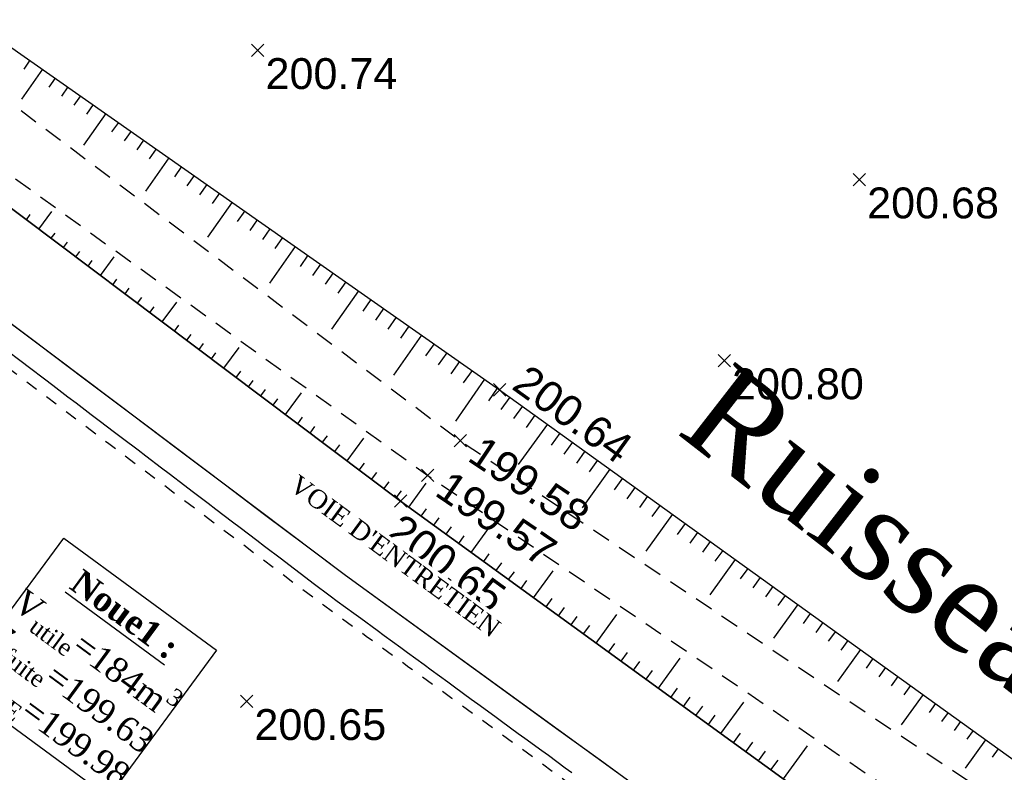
# Model space of a CAD drawing. Extents: x 1616800 to 1632437, y 2248456 to 2251974.
# Tile 82 of 256: x 1617615 to 1617647, y 2251731 to 2251756. Entities that reach past the tile are written whole.
import ezdxf
from ezdxf.enums import TextEntityAlignment as Align

# ---------------------------------------------------------------- set-up
doc = ezdxf.new("R2010")
doc.units = 0
doc.header["$LTSCALE"] = 2
doc.header["$PDMODE"] = 3
doc.header["$PDSIZE"] = 0.2
for name, pattern in [('CONTINU', [0]), ('FOSSE', [0.5, 0.3, -0.2]), ('Grille', [0.4, 0.2, -0.2])]:
    doc.linetypes.add(name, pattern=pattern)
doc.layers.get('0').update_dxf_attribs({"linetype": 'CONTINUOUS'})
for name, color, linetype in [('0000-VALORIS-NOUE DERIV BASSIN', 7, 'CONTINUOUS'), ('0000-VALORIS-NOUE DERIV BASSIN EAU MAX RETENTION', 140, 'CONTINUOUS'), ('0000-VALORIS-NOUE DERIV BASSIN TEXTE ET COTES', 1, 'CONTINUOUS'), ('X-PTS TOPO-TEXTE TOPOALT', 8, 'CONTINUOUS'), ('X-PTS TOPO-TOPOPOINT', 8, 'CONTINUOUS'), ('Y-FDP TOPO-TOP_AXE_FOSSE', 8, 'CONTINUOUS'), ('Y-FDP TOPO-TOP_BARBULE', 8, 'CONTINUOUS'), ('Y-FDP TOPO-TOP_TALUS', 8, 'CONTINUOUS')]:
    doc.layers.add(name, color=color, linetype=linetype)
doc.styles.get("Standard").update_dxf_attribs({"font": 'arial.ttf'})
doc.styles.add('TIME', font='times.ttf')

# ---------------------------------------------------------------- blocks, each defined once
blk = doc.blocks.new('TCPOINT')
at = {"color": 0}
blk.add_point((0, 0), dxfattribs=at)
at = {"layer": 'X-PTS TOPO-TEXTE TOPOALT'}
blk.add_attdef('ALT', text='', height=0.75, dxfattribs=at).set_placement((0.25, -0.25), align=Align.TOP_LEFT)
blk = doc.blocks.new('TCPOINT_C')
at = {"color": 0}
blk.add_point((0, 0), dxfattribs=at)
at = {"layer": 'X-PTS TOPO-TEXTE TOPOALT'}
blk.add_attdef('ALT', text='', height=0.75, dxfattribs=at).set_placement((0.5, 0.09), align=Align.MIDDLE_LEFT)
blk = doc.blocks.new('TCPOINT_2')
at = {"color": 0}
blk.add_point((0, 0), dxfattribs=at)
at = {"layer": 'X-PTS TOPO-TEXTE TOPOALT'}
blk.add_attdef('ALT', (0.25, 0.25), '', height=0.75, dxfattribs=at)

msp = doc.modelspace()

# ---------------------------------------------------------------- linework, layer by layer
at = {"layer": 'Y-FDP TOPO-TOP_BARBULE'}
for p, q in [((1617615.6825, 2251754.3207), (1617615.4791, 2251754.0309)), ((1617616.0918, 2251754.0334), (1617615.4061, 2251753.0566)), ((1617616.501, 2251753.7462), (1617616.2931, 2251753.4499)), ((1617616.9103, 2251753.4589), (1617616.7, 2251753.1594)), ((1617617.3195, 2251753.1716), (1617617.107, 2251752.8689)), ((1617617.7288, 2251752.8844), (1617617.514, 2251752.5784)), ((1617618.138, 2251752.5971), (1617617.4146, 2251751.5666)), ((1617618.5472, 2251752.3099), (1617618.328, 2251751.9975)), ((1617618.9565, 2251752.0226), (1617618.735, 2251751.707)), ((1617619.3657, 2251751.7353), (1617619.1419, 2251751.4165)), ((1617619.775, 2251751.4481), (1617619.5489, 2251751.126)), ((1617620.1842, 2251751.1608), (1617619.4232, 2251750.0766)), ((1617620.5935, 2251750.8736), (1617620.3629, 2251750.5451)), ((1617621.0027, 2251750.5863), (1617620.7699, 2251750.2546)), ((1617621.412, 2251750.299), (1617621.1769, 2251749.9641)), ((1617621.8212, 2251750.0118), (1617621.5838, 2251749.6736)), ((1617622.2304, 2251749.7245), (1617621.4317, 2251748.5865)), ((1617615.9672, 2251748.8511), (1617616.3912, 2251749.4145)), ((1617622.6397, 2251749.4373), (1617622.3978, 2251749.0926)), ((1617615.5677, 2251749.1518), (1617615.6934, 2251749.3188)), ((1617623.0489, 2251749.15), (1617622.8048, 2251748.8022)), ((1617623.4582, 2251748.8627), (1617623.2118, 2251748.5117)), ((1617616.3667, 2251748.5505), (1617616.4955, 2251748.7215)), ((1617616.7663, 2251748.2499), (1617616.8965, 2251748.4229)), ((1617623.8674, 2251748.5755), (1617623.6188, 2251748.2212)), ((1617617.1658, 2251747.9492), (1617617.2975, 2251748.1243)), ((1617624.2767, 2251748.2882), (1617623.4402, 2251747.0965)), ((1617617.5653, 2251747.6486), (1617617.6986, 2251747.8257)), ((1617617.9648, 2251747.3479), (1617618.4141, 2251747.945)), ((1617624.6859, 2251748.001), (1617624.4327, 2251747.6402)), ((1617625.0952, 2251747.7137), (1617624.8397, 2251747.3497)), ((1617618.3643, 2251747.0473), (1617618.5006, 2251747.2284)), ((1617625.5044, 2251747.4264), (1617625.2467, 2251747.0593)), ((1617625.9137, 2251747.1392), (1617625.6537, 2251746.7688)), ((1617618.7638, 2251746.7466), (1617618.9017, 2251746.9298)), ((1617626.3229, 2251746.8519), (1617625.4487, 2251745.6065)), ((1617619.1634, 2251746.446), (1617619.3027, 2251746.6312)), ((1617626.7321, 2251746.5647), (1617626.4676, 2251746.1878)), ((1617619.5629, 2251746.1453), (1617619.7037, 2251746.3325)), ((1617619.9624, 2251745.8447), (1617620.437, 2251746.4754)), ((1617627.1414, 2251746.2774), (1617626.8746, 2251745.8973)), ((1617627.5506, 2251745.9901), (1617627.2816, 2251745.6068)), ((1617620.3619, 2251745.544), (1617620.5058, 2251745.7353)), ((1617627.9599, 2251745.7029), (1617627.6886, 2251745.3164)), ((1617620.7614, 2251745.2434), (1617620.9069, 2251745.4367)), ((1617628.3691, 2251745.4156), (1617627.4572, 2251744.1165)), ((1617621.1609, 2251744.9428), (1617621.3079, 2251745.138)), ((1617621.96, 2251744.3415), (1617622.46, 2251745.0059)), ((1617628.7784, 2251745.1283), (1617628.5025, 2251744.7354)), ((1617621.5604, 2251744.6421), (1617621.7089, 2251744.8394)), ((1617629.1876, 2251744.8411), (1617628.9095, 2251744.4449)), ((1617629.5969, 2251744.5538), (1617629.3165, 2251744.1544)), ((1617630.0061, 2251744.2666), (1617629.7235, 2251743.8639)), ((1617622.3595, 2251744.0408), (1617622.511, 2251744.2422)), ((1617622.759, 2251743.7402), (1617622.912, 2251743.9435)), ((1617630.4154, 2251743.9793), (1617629.4658, 2251742.6265)), ((1617623.1585, 2251743.4395), (1617623.3131, 2251743.6449)), ((1617630.8246, 2251743.692), (1617630.5375, 2251743.283)), ((1617623.558, 2251743.1389), (1617623.7141, 2251743.3463)), ((1617623.9575, 2251742.8382), (1617624.4829, 2251743.5364)), ((1617631.231, 2251743.4008), (1617630.941, 2251742.9982)), ((1617631.6367, 2251743.1085), (1617631.3491, 2251742.7092)), ((1617624.357, 2251742.5376), (1617624.5162, 2251742.7491)), ((1617632.0424, 2251742.8163), (1617631.7571, 2251742.4203)), ((1617624.7566, 2251742.2369), (1617624.9172, 2251742.4504)), ((1617632.4481, 2251742.5241), (1617631.5052, 2251741.215)), ((1617625.1561, 2251741.9363), (1617625.3183, 2251742.1518)), ((1617625.9551, 2251741.335), (1617626.5058, 2251742.0668)), ((1617632.8538, 2251742.2318), (1617632.5733, 2251741.8424)), ((1617625.5556, 2251741.6357), (1617625.7193, 2251741.8532)), ((1617633.2595, 2251741.9396), (1617632.9814, 2251741.5535)), ((1617633.6652, 2251741.6474), (1617633.3895, 2251741.2645)), ((1617634.0709, 2251741.3551), (1617633.7976, 2251740.9756)), ((1617634.4767, 2251741.0629), (1617633.5733, 2251739.8087)), ((1617634.8824, 2251740.7707), (1617634.6137, 2251740.3977)), ((1617635.2881, 2251740.4784), (1617635.0218, 2251740.1088)), ((1617635.6938, 2251740.1862), (1617635.4299, 2251739.8198)), ((1617636.0995, 2251739.894), (1617635.838, 2251739.5309)), ((1617636.5052, 2251739.6018), (1617635.6414, 2251738.4025)), ((1617636.9109, 2251739.3095), (1617636.6541, 2251738.953)), ((1617637.3166, 2251739.0173), (1617637.0622, 2251738.6641)), ((1617637.7223, 2251738.7251), (1617637.4703, 2251738.3752)), ((1617638.1281, 2251738.4328), (1617637.8784, 2251738.0862)), ((1617638.5338, 2251738.1406), (1617637.7095, 2251736.9962)), ((1617632.0022, 2251736.8988), (1617632.6362, 2251737.7721)), ((1617638.9395, 2251737.8484), (1617638.6946, 2251737.5083)), ((1617639.3452, 2251737.5561), (1617639.1026, 2251737.2194)), ((1617631.5975, 2251737.1926), (1617631.7856, 2251737.4516)), ((1617639.7509, 2251737.2639), (1617639.5107, 2251736.9305)), ((1617640.1566, 2251736.9717), (1617639.9188, 2251736.6415)), ((1617632.4068, 2251736.6051), (1617632.5991, 2251736.87)), ((1617640.5623, 2251736.6794), (1617639.7776, 2251735.5899)), ((1617632.8114, 2251736.3113), (1617633.0059, 2251736.5793)), ((1617633.216, 2251736.0176), (1617633.4127, 2251736.2885)), ((1617634.0252, 2251735.4301), (1617634.6955, 2251736.3533)), ((1617640.968, 2251736.3872), (1617640.735, 2251736.0637)), ((1617633.6206, 2251735.7238), (1617633.8195, 2251735.9978)), ((1617641.3737, 2251736.095), (1617641.1431, 2251735.7747)), ((1617641.7795, 2251735.8028), (1617641.5511, 2251735.4858)), ((1617634.4298, 2251735.1363), (1617634.6331, 2251735.4163)), ((1617642.1852, 2251735.5105), (1617641.9592, 2251735.1968)), ((1617634.8344, 2251734.8426), (1617635.0399, 2251735.1255)), ((1617642.5909, 2251735.2183), (1617641.8456, 2251734.1837)), ((1617635.2391, 2251734.5488), (1617635.4467, 2251734.8348)), ((1617636.0483, 2251733.9613), (1617636.7549, 2251734.9346)), ((1617642.9966, 2251734.9261), (1617642.7754, 2251734.619)), ((1617635.6437, 2251734.2551), (1617635.8535, 2251734.544)), ((1617643.4023, 2251734.6338), (1617643.1835, 2251734.33)), ((1617643.808, 2251734.3416), (1617643.5916, 2251734.0411)), ((1617644.2137, 2251734.0494), (1617643.9996, 2251733.7522)), ((1617636.4529, 2251733.6676), (1617636.667, 2251733.9625)), ((1617644.6194, 2251733.7571), (1617643.9137, 2251732.7774)), ((1617636.8575, 2251733.3738), (1617637.0738, 2251733.6718)), ((1617638.0713, 2251732.4926), (1617638.8142, 2251733.5158)), ((1617645.0251, 2251733.4649), (1617644.8158, 2251733.1743)), ((1617637.2621, 2251733.0801), (1617637.4806, 2251733.381)), ((1617637.6667, 2251732.7863), (1617637.8874, 2251733.0903)), ((1617645.4308, 2251733.1727), (1617645.2239, 2251732.8853)), ((1617645.8366, 2251732.8804), (1617645.632, 2251732.5964)), ((1617638.476, 2251732.1988), (1617638.701, 2251732.5088)), ((1617646.2423, 2251732.5882), (1617646.0401, 2251732.3075)), ((1617638.8806, 2251731.9051), (1617639.1078, 2251732.218)), ((1617646.648, 2251732.296), (1617645.9818, 2251731.3712)), ((1617639.2852, 2251731.6113), (1617639.5146, 2251731.9273)), ((1617640.0944, 2251731.0238), (1617640.8735, 2251732.097)), ((1617647.0537, 2251732.0037), (1617646.8562, 2251731.7296)), ((1617639.6898, 2251731.3176), (1617639.9214, 2251731.6365))]:
    msp.add_line(p, q, dxfattribs=at)

# ---------------------------------------------------------------- block references
at = {"layer": 'X-PTS TOPO-TOPOPOINT'}
ref = msp.add_blockref('TCPOINT', (1617623.0646, 2251754.641, 200.74), dxfattribs=at)
ref.add_attrib('ALT', '200.74', dxfattribs={"layer": 'X-PTS TOPO-TEXTE TOPOALT', "height": 1, "rotation": 360}).set_placement((1617623.3146, 2251754.391, 200.74), align=Align.TOP_LEFT)
ref = msp.add_blockref('TCPOINT', (1617642.5596, 2251750.448, 200.68), dxfattribs=at)
ref.add_attrib('ALT', '200.68', dxfattribs={"layer": 'X-PTS TOPO-TEXTE TOPOALT', "height": 1, "rotation": 0}).set_placement((1617642.8096, 2251750.198, 200.68), align=Align.TOP_LEFT)
ref = msp.add_blockref('TCPOINT', (1617638.1806, 2251744.583, 200.8), dxfattribs=at)
ref.add_attrib('ALT', '200.80', dxfattribs={"layer": 'X-PTS TOPO-TEXTE TOPOALT', "height": 1, "rotation": 0}).set_placement((1617638.4306, 2251744.333, 200.8), align=Align.TOP_LEFT)
ref = msp.add_blockref('TCPOINT_2', (1617630.9016, 2251743.638, 200.64), dxfattribs=dict(at, rotation=324.2350233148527))
ref.add_attrib('ALT', '200.64', (1617631.2506, 2251743.6947, 200.64), dxfattribs={"layer": 'X-PTS TOPO-TEXTE TOPOALT', "height": 1, "rotation": 324.23502})

# ---------------------------------------------------------------- texts
at = {"layer": '0000-VALORIS-NOUE DERIV BASSIN TEXTE ET COTES', "color": 7, "insert": (1617638.4252, 2251744.6261), "char_height": 3, "width": 41.963537, "attachment_point": 1, "rotation": 322.16883, "style": 'TIME'}
msp.add_mtext('Ruisseau Mayral', dxfattribs=at)
at = {"layer": '0000-VALORIS-NOUE DERIV BASSIN TEXTE ET COTES', "insert": (1617627.5127, 2251738.2427, 0.0007), "char_height": 0.6, "attachment_point": 5, "rotation": 323.62239, "style": 'TIME', "bg_fill": 3, "box_fill_scale": 1.2, "bg_fill_color": 256, "bg_fill_transparency": 0}
msp.add_mtext_dynamic_manual_height_columns("\\A1;VOIE D'ENTRETIEN", width=8.031226, gutter_width=10, heights=[0], dxfattribs=at)

# ---------------------------------------------------------------- next in the draw order: linework, layer by layer
at = {"layer": 'Y-FDP TOPO-TOP_BARBULE'}
for p, q in [((1617626.3546, 2251741.0344), (1617626.5214, 2251741.2559)), ((1617626.7541, 2251740.7337), (1617626.9224, 2251740.9573)), ((1617627.1537, 2251740.4331), (1617627.3234, 2251740.6587)), ((1617627.956, 2251739.8363), (1617628.5175, 2251740.6097)), ((1617627.5532, 2251740.1324), (1617627.7245, 2251740.3601)), ((1617628.3606, 2251739.5426), (1617628.5313, 2251739.7776)), ((1617628.7653, 2251739.2488), (1617628.938, 2251739.4868)), ((1617629.1699, 2251738.9551), (1617629.3448, 2251739.1961)), ((1617629.9791, 2251738.3676), (1617630.5768, 2251739.1909)), ((1617629.5745, 2251738.6613), (1617629.7516, 2251738.9053)), ((1617630.3837, 2251738.0738), (1617630.5652, 2251738.3238)), ((1617630.7883, 2251737.7801), (1617630.972, 2251738.0331)), ((1617631.1929, 2251737.4863), (1617631.3788, 2251737.7423))]:
    msp.add_line(p, q, dxfattribs=at)

# ---------------------------------------------------------------- next in the draw order: block references
at = {"layer": 'X-PTS TOPO-TOPOPOINT'}
ref = msp.add_blockref('TCPOINT_C', (1617629.6276, 2251741.988, 199.58), dxfattribs=dict(at, rotation=326.1722927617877))
ref.add_attrib('ALT', '199.58', dxfattribs={"layer": 'X-PTS TOPO-TEXTE TOPOALT', "height": 1, "rotation": 326.17229}).set_placement((1617630.0931, 2251741.7844, 199.58), align=Align.MIDDLE_LEFT)
ref = msp.add_blockref('TCPOINT_C', (1617628.5696, 2251740.863, 199.57), dxfattribs=dict(at, rotation=325.7888483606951))
ref.add_attrib('ALT', '199.57', dxfattribs={"layer": 'X-PTS TOPO-TEXTE TOPOALT', "height": 1, "rotation": 325.78885}).set_placement((1617629.0337, 2251740.6563, 199.57), align=Align.MIDDLE_LEFT)
ref = msp.add_blockref('TCPOINT', (1617627.6906, 2251740.029, 200.65), dxfattribs=dict(at, rotation=324.020288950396))
ref.add_attrib('ALT', '200.65', dxfattribs={"layer": 'X-PTS TOPO-TEXTE TOPOALT', "height": 1, "rotation": 324.02029}).set_placement((1617627.746, 2251739.6798, 200.65), align=Align.TOP_LEFT)

# ---------------------------------------------------------------- next in the draw order: texts
at = {"layer": '0000-VALORIS-NOUE DERIV BASSIN EAU MAX RETENTION', "insert": (1617617.4154, 2251734.5226), "char_height": 0.8, "attachment_point": 5, "rotation": 323.66925, "style": 'TIME', "bg_fill": 19, "box_fill_scale": 1.52, "bg_fill_color": 256, "bg_fill_transparency": 0}
msp.add_mtext_dynamic_manual_height_columns('\\A1;{\\fTimes New Roman|b1|i0|c0|p18;\\LNoue1 :\\P}V{\\H0.7x;\\S^ utile;}=184m{\\H0.7x;\\S3^ ;}\\PZ{\\H0.7x;\\S^ fuite;}=199.63\\PZ{\\H0.7x;\\S^ PHE;}=199.98', width=5.307042, gutter_width=10, heights=[0], dxfattribs=at)

# ---------------------------------------------------------------- next in the draw order: linework, layer by layer
at = {"layer": '0000-VALORIS-NOUE DERIV BASSIN', "linetype": 'Grille', "flags": 128}
msp.add_lwpolyline([(1617678.0586, 2251695.9489), (1617677.6027, 2251696.2899), (1617676.6174, 2251697.0084), (1617675.3495, 2251697.933), (1617673.994, 2251698.9215), (1617673.0879, 2251699.5823), (1617672.1818, 2251700.2431), (1617671.0085, 2251701.0988), (1617669.8351, 2251701.9544), (1617668.6618, 2251702.8101), (1617667.1046, 2251703.9461), (1617665.5478, 2251705.0826), (1617663.9915, 2251706.2196), (1617662.543, 2251707.4508), (1617661.0947, 2251708.6821), (1617659.6465, 2251709.9136), (1617658.1985, 2251711.1453), (1617656.7507, 2251712.3772), (1617655.4744, 2251713.4632), (1617654.1982, 2251714.5492), (1617652.922, 2251715.6352), (1617651.4196, 2251716.9136), (1617649.9173, 2251718.192), (1617648.4149, 2251719.4704), (1617646.9126, 2251720.7488), (1617645.6459, 2251721.8033), (1617645.6161, 2251721.8249), (1617645.4543, 2251721.9424), (1617643.852, 2251723.1056), (1617642.2498, 2251724.2689), (1617640.6475, 2251725.4321), (1617639.0452, 2251726.5954), (1617637.443, 2251727.7586), (1617636.1119, 2251728.725), (1617634.7808, 2251729.6914), (1617633.4497, 2251730.6577), (1617632.1186, 2251731.6241), (1617630.7337, 2251732.6296), (1617629.3488, 2251733.635), (1617627.9639, 2251734.6405), (1617626.579, 2251735.646), (1617625.194, 2251736.6515), (1617623.8795, 2251737.6407), (1617622.565, 2251738.6298), (1617621.2505, 2251739.619), (1617619.7437, 2251740.7529), (1617618.2369, 2251741.8868), (1617616.7301, 2251743.0207), (1617615.2233, 2251744.1546), (1617613.7165, 2251745.2885), (1617612.2098, 2251746.4224), (1617610.7035, 2251747.5558)], dxfattribs=at)
at = {"layer": '0000-VALORIS-NOUE DERIV BASSIN', "flags": 128}
msp.add_lwpolyline([(1617635.4858, 2251730.6624), (1617634.1547, 2251731.6288), (1617632.8236, 2251732.5952), (1617631.4404, 2251733.5994), (1617630.0571, 2251734.6037), (1617628.6738, 2251735.608), (1617627.2906, 2251736.6122), (1617625.9073, 2251737.6165), (1617624.5956, 2251738.6036), (1617623.2838, 2251739.5907), (1617621.972, 2251740.5778), (1617620.4653, 2251741.7117), (1617618.9585, 2251742.8456), (1617617.4517, 2251743.9795), (1617615.9449, 2251745.1134), (1617614.4381, 2251746.2473)], dxfattribs=at)
at = {"layer": '0000-VALORIS-NOUE DERIV BASSIN'}
for points in [[(1617680.1286, 2251699.646, 200.82), (1617666.5916, 2251709.518, 200.83), (1617648.4316, 2251724.971, 200.69), (1617627.6906, 2251740.029, 200.65), (1617608.7916, 2251754.251, 200.51), (1617599.8526, 2251760.695, 200.88)], [(1617678.3459, 2251697.2331, 200.82), (1617664.7331, 2251707.1604, 200.83), (1617646.5755, 2251722.6113, 200.69), (1617625.9073, 2251737.6164, 200.65), (1617607.0123, 2251751.8354, 200.51), (1617598.0983, 2251758.2614, 200.88)]]:
    msp.add_polyline3d(points, dxfattribs=at)
at = {"layer": '0000-VALORIS-NOUE DERIV BASSIN EAU MAX RETENTION', "elevation": 199.9769, "flags": 128}
msp.add_lwpolyline([(1617633.2386, 2251731.2227), (1617633.0271, 2251731.3769), (1617632.4789, 2251731.778), (1617632.2654, 2251731.9337), (1617631.7192, 2251732.3334), (1617631.5038, 2251732.4905), (1617630.9595, 2251732.8887), (1617630.7421, 2251733.0472), (1617630.1998, 2251733.4441), (1617629.9804, 2251733.6039), (1617629.44, 2251733.9994), (1617629.2188, 2251734.1607), (1617628.6803, 2251734.5547), (1617628.4571, 2251734.7174), (1617627.9205, 2251735.11), (1617627.6954, 2251735.2741), (1617627.1608, 2251735.6653), (1617626.9337, 2251735.8308), (1617626.401, 2251736.2206), (1617626.1721, 2251736.3875), (1617625.6413, 2251736.7759), (1617625.4104, 2251736.9442), (1617624.86, 2251737.3617), (1617624.6189, 2251737.5458), (1617624.0717, 2251737.9609), (1617623.8275, 2251738.1475), (1617623.2834, 2251738.5601), (1617623.0361, 2251738.7491), (1617622.4952, 2251739.1593), (1617622.2447, 2251739.3508), (1617621.7071, 2251739.7585), (1617621.4534, 2251739.9525), (1617620.9427, 2251740.3398), (1617620.6967, 2251740.5278), (1617620.189, 2251740.9129), (1617619.94, 2251741.1032), (1617619.4353, 2251741.486), (1617619.1833, 2251741.6786), (1617618.6817, 2251742.0591), (1617618.4267, 2251742.254), (1617617.9281, 2251742.6323), (1617617.6701, 2251742.8295), (1617617.1745, 2251743.2054), (1617616.9135, 2251743.405), (1617616.421, 2251743.7785), (1617616.1569, 2251743.9805), (1617615.6675, 2251744.3517), (1617615.4003, 2251744.556), (1617614.914, 2251744.9249)], dxfattribs=at)
at = {"layer": 'Y-FDP TOPO-TOP_AXE_FOSSE', "linetype": 'FOSSE', "elevation": 201.34, "flags": 128}
for points in [[(1617601.8186, 2251762.922), (1617610.1506, 2251756.636), (1617629.6276, 2251741.988), (1617650.7276, 2251727.848), (1617668.4526, 2251710.915), (1617681.6206, 2251701.676), (1617699.0136, 2251688.41), (1617708.9996, 2251680.668), (1617719.8336, 2251677.878), (1617748.7516, 2251665.825), (1617762.3456, 2251660.092), (1617781.0436, 2251652.934), (1617799.0036, 2251644.975), (1617815.3806, 2251635.767), (1617830.3196, 2251628.053), (1617853.9176, 2251613.386), (1617868.6136, 2251605.049), (1617881.5356, 2251596.854), (1617897.5646, 2251587.866), (1617911.5046, 2251578.556), (1617923.2046, 2251571.798), (1617941.6916, 2251560.354), (1617955.8166, 2251551.523), (1617969.3786, 2251543.574), (1617981.8546, 2251538.005), (1617999.4726, 2251530.796), (1618011.2156, 2251524.71), (1618031.4966, 2251514.802), (1618044.3006, 2251508.569), (1618060.3096, 2251501.695), (1618069.9096, 2251496.606), (1618077.1396, 2251493.691), (1618078.3956, 2251492.785), (1618078.3956, 2251492.785)], [(1617600.6196, 2251761.017), (1617609.0186, 2251754.94), (1617628.5696, 2251740.863), (1617649.5776, 2251726.58), (1617667.1536, 2251709.962), (1617698.4656, 2251687.431), (1617708.5936, 2251679.832), (1617719.3676, 2251676.48), (1617748.1656, 2251664.214), (1617780.0586, 2251651.492), (1617797.8506, 2251643.441), (1617814.4516, 2251634.395), (1617829.3226, 2251626.401), (1617852.7376, 2251612.188), (1617867.9276, 2251602.952), (1617881.2236, 2251595.195), (1617896.7006, 2251586.358), (1617910.6286, 2251577.168), (1617921.4716, 2251570.879), (1617940.7716, 2251559.213), (1617954.7426, 2251550.028), (1617968.6406, 2251542.538), (1617981.3776, 2251536.875), (1617998.6816, 2251529.02), (1618010.6006, 2251523.098), (1618031.3996, 2251513.411), (1618043.8426, 2251507.316), (1618060.1126, 2251499.876), (1618069.5666, 2251494.908), (1618076.1756, 2251492.383), (1618078.3956, 2251492.785), (1618078.2546, 2251490.49)]]:
    msp.add_lwpolyline(points, dxfattribs=at)
at = {"layer": 'Y-FDP TOPO-TOP_TALUS', "elevation": 201.34, "flags": 128}
msp.add_lwpolyline([(1617616.2666, 2251770.213), (1617610.3376, 2251766.397), (1617605.0976, 2251761.617), (1617610.6046, 2251757.885), (1617630.9016, 2251743.638), (1617651.5876, 2251728.738), (1617670.5436, 2251713.14), (1617683.1536, 2251703.762), (1617700.7816, 2251690.685), (1617721.3596, 2251679.731), (1617750.4036, 2251667.507), (1617763.0046, 2251662.137), (1617782.1896, 2251654.735), (1617799.8756, 2251646.373), (1617816.1886, 2251637.54), (1617831.2396, 2251629.029), (1617854.8706, 2251615.354), (1617869.0526, 2251606.843), (1617882.8896, 2251598.861), (1617898.6766, 2251588.998), (1617912.8626, 2251580.258), (1617924.4126, 2251573.443), (1617942.7026, 2251562.063), (1617952.7762, 2251556.1244)], dxfattribs=at)
at = {"layer": 'Y-FDP TOPO-TOP_TALUS', "linetype": 'CONTINU', "elevation": 201.34, "flags": 128}
msp.add_lwpolyline([(1617599.8526, 2251760.695), (1617608.7916, 2251754.251), (1617627.6906, 2251740.029), (1617648.4316, 2251724.971), (1617666.5916, 2251709.518), (1617680.1286, 2251699.646), (1617680.1286, 2251699.646), (1617697.7246, 2251686.476), (1617708.1248, 2251679.1148), (1617717.9686, 2251675.531), (1617747.6066, 2251662.967), (1617761.2316, 2251657.723), (1617761.2316, 2251657.723), (1617779.0456, 2251650.11), (1617790.9458, 2251645.0401)], dxfattribs=at)

# ---------------------------------------------------------------- next in the draw order: block references
at = {"layer": 'X-PTS TOPO-TOPOPOINT'}
ref = msp.add_blockref('TCPOINT', (1617622.7046, 2251733.536, 200.65), dxfattribs=at)
ref.add_attrib('ALT', '200.65', dxfattribs={"layer": 'X-PTS TOPO-TEXTE TOPOALT', "height": 1, "rotation": 0}).set_placement((1617622.9546, 2251733.286, 200.65), align=Align.TOP_LEFT)

# ---------------------------------------------------------------- next in the draw order: texts
at = {"layer": '0000-VALORIS-NOUE DERIV BASSIN TEXTE ET COTES', "insert": (1617627.5127, 2251738.2427, 0.0007), "char_height": 0.6, "attachment_point": 5, "rotation": 323.62239, "style": 'TIME', "bg_fill": 3, "box_fill_scale": 1.2, "bg_fill_color": 256, "bg_fill_transparency": 0}
msp.add_mtext_dynamic_manual_height_columns("\\A1;VOIE D'ENTRETIEN", width=8.031226, gutter_width=10, heights=[0], dxfattribs=at)

# ---------------------------------------------------------------- next in the draw order: texts
at = {"layer": '0000-VALORIS-NOUE DERIV BASSIN EAU MAX RETENTION', "insert": (1617617.4154, 2251734.5226), "char_height": 0.8, "attachment_point": 5, "rotation": 323.66925, "style": 'TIME', "bg_fill": 19, "box_fill_scale": 1.52, "bg_fill_color": 256, "bg_fill_transparency": 0}
msp.add_mtext_dynamic_manual_height_columns('\\A1;{\\fTimes New Roman|b1|i0|c0|p18;\\LNoue1 :\\P}V{\\H0.7x;\\S^ utile;}=184m{\\H0.7x;\\S3^ ;}\\PZ{\\H0.7x;\\S^ fuite;}=199.63\\PZ{\\H0.7x;\\S^ PHE;}=199.98', width=5.307042, gutter_width=10, heights=[0], dxfattribs=at)

# ---------------------------------------------------------------- next in the draw order: linework, layer by layer
at = {"layer": '0000-VALORIS-NOUE DERIV BASSIN EAU MAX RETENTION', "elevation": 199.9769, "flags": 128}
msp.add_lwpolyline([(1617633.2386, 2251731.2227), (1617633.0271, 2251731.3769), (1617632.4789, 2251731.778), (1617632.2654, 2251731.9337), (1617631.7192, 2251732.3334), (1617631.5038, 2251732.4905), (1617630.9595, 2251732.8887), (1617630.7421, 2251733.0472), (1617630.1998, 2251733.4441), (1617629.9804, 2251733.6039), (1617629.44, 2251733.9994), (1617629.2188, 2251734.1607), (1617628.6803, 2251734.5547), (1617628.4571, 2251734.7174), (1617627.9205, 2251735.11), (1617627.6954, 2251735.2741), (1617627.1608, 2251735.6653), (1617626.9337, 2251735.8308), (1617626.401, 2251736.2206), (1617626.1721, 2251736.3875), (1617625.6413, 2251736.7759), (1617625.4104, 2251736.9442), (1617624.86, 2251737.3617), (1617624.6189, 2251737.5458), (1617624.0717, 2251737.9609), (1617623.8275, 2251738.1475), (1617623.2834, 2251738.5601), (1617623.0361, 2251738.7491), (1617622.4952, 2251739.1593), (1617622.2447, 2251739.3508), (1617621.7071, 2251739.7585), (1617621.4534, 2251739.9525), (1617620.9427, 2251740.3398), (1617620.6967, 2251740.5278), (1617620.189, 2251740.9129), (1617619.94, 2251741.1032), (1617619.4353, 2251741.486), (1617619.1833, 2251741.6786), (1617618.6817, 2251742.0591), (1617618.4267, 2251742.254), (1617617.9281, 2251742.6323), (1617617.6701, 2251742.8295), (1617617.1745, 2251743.2054), (1617616.9135, 2251743.405), (1617616.421, 2251743.7785), (1617616.1569, 2251743.9805), (1617615.6675, 2251744.3517), (1617615.4003, 2251744.556), (1617614.914, 2251744.9249)], dxfattribs=at)

doc.saveas('drawing.dxf')
